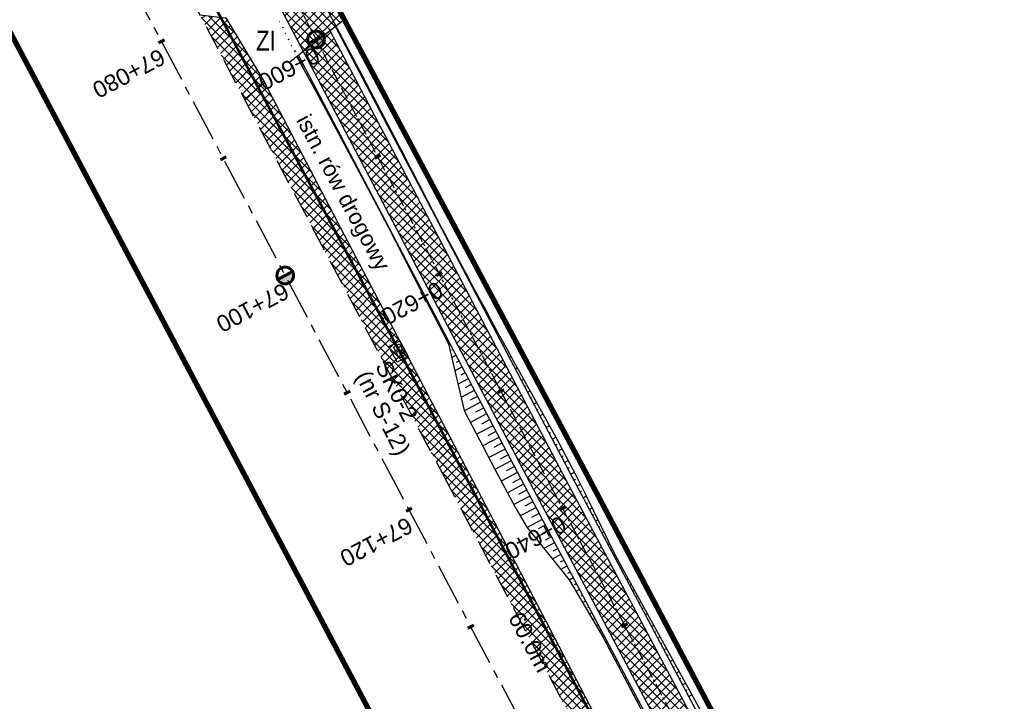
# Model space of a CAD drawing. Header units: metres. Extents: x 7529682 to 7533711, y 5721186 to 5727842.
# Tile 98 of 112: x 7529975 to 7530049, y 5727217 to 5727268. Entities that reach past the tile are written whole.
import ezdxf

# ---------------------------------------------------------------- set-up
doc = ezdxf.new("R2010")
doc.units = ezdxf.units.M
for name, pattern in [('817-dzialki-09-05-04$0$HIDDEN', [0.375, 0.25, -0.125]), ('CENTER', [50.8, 31.75, -6.35, 6.35, -6.35]), ('HIDDEN', [9.525, 6.35, -3.175])]:
    doc.linetypes.add(name, pattern=pattern)
for name, color, linetype in [('C-DROGI-SYTUACJA-ETYKIETY', 7, 'Continuous'), ('D-hatch-pobocza', 131, 'Continuous'), ('D-hatch-zjazdy-BA', 244, 'Continuous'), ('D-hatch-zjazdy-kruszywo', 111, 'Continuous'), ('D-pobocza', 7, 'Continuous'), ('D-skarpa', 7, 'Continuous'), ('D-skarpa-kreskowanie', 7, 'Continuous')]:
    doc.layers.add(name, color=color, linetype=linetype)
doc.layers.add('D-hatch-ciag-pieszo-rowerowy', color=7, linetype='Continuous', lineweight=13, true_color=0xff9f80)
doc.layers.add('D-LR-etap-III', color=7, linetype='817-dzialki-09-05-04$0$HIDDEN', lineweight=50, true_color=0xff1aff)
for name, color, linetype, lineweight in [('D-krawędzie', 7, 'Continuous', 30), ('D-obrzeża', 7, 'Continuous', 30), ('D-opisy', 7, 'Continuous', 30), ('D-oś', 10, 'CENTER', 30), ('D-zjazdy', 7, 'Continuous', 30), ('D-zjazdy-opis', 7, 'Continuous', 30), ('Sieci-T-kanal technologiczny', 4, 'kt kanał technologiczny', 30)]:
    doc.layers.add(name, color=color, linetype=linetype, lineweight=lineweight)
for name, color, linetype, true_color in [('D-opis-KT-dlugosci', 7, 'Continuous', 0xff8000), ('D-opis-KT-studnie', 7, 'Continuous', 0xff8000), ('poprzeczki', 7, 'Continuous', 0x0000c7)]:
    doc.layers.add(name, color=color, linetype=linetype, true_color=true_color)
doc.styles.add('2mm08', font='arial.ttf', dxfattribs={"width": 0.8})
doc.styles.add('ARIAL', font='arial.ttf', dxfattribs={"height": 1})
doc.styles.get("Standard").update_dxf_attribs({"font": 'arial.ttf'})
doc.linetypes.add('kt kanał technologiczny', pattern='A,1,-0.8,["kt",Standard,S=0.5,R=0,X=-0.7,Y=-0.15],-0.3', length=2.1)
pattern_1 = [(45, (0, 0), (-0.33675960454, 0.33675960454), []), (135, (0, 0), (-0.33675960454, -0.33675960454), [])]

# ---------------------------------------------------------------- blocks, each defined once
blk = doc.blocks.new('kilometraz')
at = {"linetype": 'ByBlock', "lineweight": -2}
blk.add_hatch(color=0, dxfattribs=at).paths.add_polyline_path([(0, -0.28125, 0.41421356), (0.28125, 0, 0.41421356), (0, 0.28125)])
at = {"color": 0, "linetype": 'ByBlock', "lineweight": -2}
blk.add_line((0, 0.28125), (0, -0.28125), dxfattribs=at)
blk.add_circle((0, 0), 0.28125, dxfattribs=at)
blk = doc.blocks.new('AeccTickLine')
at = {"color": 0, "linetype": 'ByBlock', "lineweight": -2}
blk.add_line((0, 1), (0, -1), dxfattribs=at)
blk = doc.blocks.new('SKR2')
at = {"layer": 'Sieci-T-kanal technologiczny', "color": 2, "lineweight": 25}
for points in [[(0.028, -0.188), (0.958, -1.153), (0.282, -1.805), (-0.648, -0.84)], [(-0.038, -0.537), (0.607, -1.206), (0.233, -1.567), (-0.412, -0.898)]]:
    blk.add_lwpolyline(points, close=True, dxfattribs=at)
blk.add_lwpolyline([(-0.09, -1.232), (0.285, -0.872)], dxfattribs=at)

msp = doc.modelspace()

# ---------------------------------------------------------------- hatches: boundary and pattern name
at = {"layer": 'D-hatch-ciag-pieszo-rowerowy'}
h = msp.add_hatch(dxfattribs=at)
h.set_pattern_fill('ANSI37', color=256, scale=0.15, style=0)
h.set_pattern_definition(pattern_1)
h.paths.add_polyline_path([(7530087.679, 5727092.356), (7530089.826, 5727093.645), (7530088.918, 5727095.394), (7530067.691, 5727136.19), (7530050.056, 5727169.469), (7530031.716, 5727204.157), (7530016.024, 5727233.702), (7529998.202, 5727267.634), (7529996.2, 5727266.069), (7530013.813, 5727232.534), (7530029.507, 5727202.986), (7530047.847, 5727168.299), (7530065.478, 5727135.027), (7530086.699, 5727094.242)])
at = {"layer": 'D-hatch-pobocza'}
h = msp.add_hatch(dxfattribs=at)
h.set_pattern_fill('ANSI37', color=256, scale=0.15, style=0)
h.set_pattern_definition(pattern_1)
h.paths.add_polyline_path([(7530033.2, 5727187.89), (7530019.74, 5727212.96), (7530009.31, 5727233.03), (7529993.271, 5727263.708), (7529991.738, 5727262.452), (7530006.702, 5727234.141), (7530044.198, 5727163.133), (7530082.89, 5727090.2), (7530088.411, 5727079.773), (7530090.482, 5727079.128), (7530082.53, 5727094.32), (7530071.3, 5727115.82), (7530059.02, 5727138.69), (7530045.92, 5727163.31)])
at = {"layer": 'D-hatch-zjazdy-BA'}
h = msp.add_hatch(dxfattribs=at)
h.set_pattern_fill('ANSI37', color=256, scale=0.15, style=0)
h.set_pattern_definition(pattern_1)
h.paths.add_polyline_path([(7529996.2, 5727266.069), (7529999.357, 5727268.527), (7529997.636, 5727271.592), (7529994.115, 5727270.039)])
at = {"layer": 'D-hatch-zjazdy-kruszywo'}
h = msp.add_hatch(dxfattribs=at)
h.set_pattern_fill('ANSI37', color=256, scale=0.15, style=0)
h.set_pattern_definition(pattern_1)
h.paths.add_polyline_path([(7529990.329, 5727268.617), (7529990.28, 5727268.6), (7529988.361, 5727268.841), (7529991.738, 5727262.452), (7529993.271, 5727263.708)])

# ---------------------------------------------------------------- linework, layer by layer
at = {"layer": 'D-krawędzie', "linetype": 'HIDDEN', "ltscale": 0.3}
msp.add_lwpolyline([(7529737.465, 5727743.316), (7529742.213, 5727734.302), (7529762.326, 5727696.274), (7529777.785, 5727667.006), (7529799.322, 5727626.3), (7529822.193, 5727583.156), (7529846.924, 5727536.347), (7529864.752, 5727502.663), (7529900.459, 5727434.965), (7529935.352, 5727369.308), (7529971.476, 5727300.786), (7530006.702, 5727234.141), (7530044.198, 5727163.133), (7530082.89, 5727090.2), (7530098.687, 5727060.362), (7530131.998, 5726997.21), (7530163.822, 5726937.097), (7530204.081, 5726861.013), (7530247.82, 5726778.438)], dxfattribs=at)
at = {"layer": 'D-LR-etap-III', "ltscale": 10, "flags": 128}
msp.add_lwpolyline([(7531750.474, 5723895.103, 0.4, 0.4, 0), (7531750.505, 5723895.13, 0.4, 0.4, 0), (7531682.71, 5724022.92, 0.4, 0.4, 0), (7531619.177, 5724147.204, 0.4, 0.4, 0), (7531592.309, 5724198.489, 0.4, 0.4, 0), (7531553.264, 5724272.919, 0.4, 0.4, 0), (7531504.02, 5724366.79, 0.4, 0.4, 0), (7531482.09, 5724407.62, 0.4, 0.4, 0), (7531412.35, 5724541.183, 0.4, 0.4, 0), (7531388.464, 5724586.93, 0.4, 0.4, 0), (7531345.12, 5724669.94, 0.4, 0.4, 0), (7531127.66, 5725081.67, 0.4, 0.4, 0), (7531059.253, 5725211.041, 0.4, 0.4, 0), (7531008.007, 5725307.954, 0.4, 0.4, 0), (7530964.182, 5725390.836, 0.4, 0.4, 0), (7530914.557, 5725484.684, 0.4, 0.4, 0), (7530865.243, 5725577.494, 0.4, 0.4, 0), (7530840.085, 5725624.059, 0.4, 0.4, 0), (7530802.56, 5725694.925, 0.4, 0.4, 0), (7530755.54, 5725787.51, 0.4, 0.4, 0), (7530708.718, 5725876.303, 0.4, 0.4, 0), (7530695.12, 5725902.09, 0.4, 0.4, 0), (7530642.914, 5726001.078, 0.4, 0.4, 0), (7530634.935, 5726016.147, 0.4, 0.4, 0), (7530610.82, 5726061.93, 0.4, 0.4, 0), (7530610.82, 5726061.93, 0.4, 0.4, 0), (7530607.21, 5726063.51, 0.4, 0.4, 0), (7530597.42, 5726080.68, 0.4, 0.4, 0), (7530591.16, 5726088.44, 0.4, 0.4, 0), (7530581.28, 5726107.21, 0.4, 0.4, 0), (7530571.29, 5726130.56, 0.4, 0.4, 0), (7530549.555, 5726171.527, 0.4, 0.4, 0), (7530531.014, 5726206.474, 0.4, 0.4, 0), (7530516.461, 5726236.017, 0.4, 0.4, 0), (7530500.799, 5726266.141, 0.4, 0.4, 0), (7530491.35, 5726283.94, 0.4, 0.4, 0), (7530482.4, 5726303.41, 0.4, 0.4, 0), (7530482.4, 5726303.41, 0.4, 0.4, 0), (7530450.41, 5726357.28, 0.4, 0.4, 0), (7530397.759, 5726458.5, 0.4, 0.4, 0), (7530334.708, 5726583.665, 0.4, 0.4, 0), (7530303.939, 5726645.168, 0.4, 0.4, 0), (7530300.51, 5726651.778, 0.4, 0.4, 0), (7530289.214, 5726671.967, 0.4, 0.4, 0), (7530281.54, 5726685.57, 0.4, 0.4, 0), (7530261.371, 5726724.163, 0.4, 0.4, 0), (7530254.03, 5726738.21, 0.4, 0.4, 0), (7530197.22, 5726845.06, 0.4, 0.4, 0), (7530194.71, 5726849.15, 0.4, 0.4, 0), (7530195.92, 5726850.75, 0.4, 0.4, 0), (7530170.547, 5726892.961, 0.4, 0.4, 0), (7530143.175, 5726945.066, 0.4, 0.4, 0), (7530105.06, 5727018.32, 0.4, 0.4, 0), (7530100.06, 5727027.16, 0.4, 0.4, 0), (7530062.319, 5727099.625, 0.4, 0.4, 0), (7530015.379, 5727189.42, 0.4, 0.4, 0), (7529983.208, 5727250.207, 0.4, 0.4, 0), (7529953.284, 5727306.747, 0.4, 0.4, 0), (7529900.671, 5727406.159, 0.4, 0.4, 0), (7529890.63, 5727425.131, 0.4, 0.4, 0), (7529875.155, 5727454.426, 0.4, 0.4, 0), (7529857.56, 5727487.787, 0.4, 0.4, 0), (7529835.194, 5727530.193, 0.4, 0.4, 0), (7529811.741, 5727574.662, 0.4, 0.4, 0), (7529792.102, 5727611.923, 0.4, 0.4, 0), (7529768.066, 5727657.47, 0.4, 0.4, 0), (7529755.211, 5727682.131, 0.4, 0.4, 0), (7529753.31, 5727681.13, 0.4, 0.4, 0), (7529739.21, 5727707.77, 0.4, 0.4, 0), (7529735.395, 5727711.252, 0.4, 0.4, 0), (7529725.42, 5727730.2, 0.4, 0.4, 0), (7529723.55, 5727729.88, 0.4, 0.4, 0), (7529695.567, 5727782.932, 0.4, 0.4, 0), (7529717.68, 5727794.024, 0.4, 0.4, 0), (7529736.275, 5727758.647, 0.4, 0.4, 0), (7529736.275, 5727758.647, 0.4, 0.4, 0), (7529744.511, 5727750.406, 0.4, 0.4, 0), (7529744.511, 5727750.406, 0.4, 0.4, 0), (7529750.283, 5727738.55, 0.4, 0.4, 0), (7529777.109, 5727687.569, 0.4, 0.4, 0), (7529796.515, 5727651.33, 0.4, 0.4, 0), (7529814.938, 5727616.793, 0.4, 0.4, 0), (7529839.007, 5727572.304, 0.4, 0.4, 0), (7529860.618, 5727532.509, 0.4, 0.4, 0), (7529882.349, 5727491.504, 0.4, 0.4, 0), (7529904.865, 5727449.096, 0.4, 0.4, 0), (7529920.747, 5727418.885, 0.4, 0.4, 0), (7529946.677, 5727368.547, 0.4, 0.4, 0), (7529972.025, 5727320.573, 0.4, 0.4, 0), (7529987.74, 5727290.153, 0.4, 0.4, 0), (7529996.497, 5727273.662, 0.4, 0.4, 0), (7530017.541, 5727234.203, 0.4, 0.4, 0), (7530033.054, 5727204.864, 0.4, 0.4, 0), (7530051.623, 5727170.223, 0.4, 0.4, 0), (7530069.277, 5727137.016, 0.4, 0.4, 0), (7530089.385, 5727097.534, 0.4, 0.4, 0), (7530109.713, 5727060.747, 0.4, 0.4, 0), (7530136.77, 5727011.64, 0.4, 0.4, 0), (7530162.447, 5726962.744, 0.4, 0.4, 0), (7530187.674, 5726916.992, 0.4, 0.4, 0), (7530207.821, 5726879.335, 0.4, 0.4, 0), (7530230.626, 5726834.519, 0.4, 0.4, 0), (7530262.288, 5726776.618, 0.4, 0.4, 0), (7530277.51, 5726760.213, 0.4, 0.4, 0), (7530286.037, 5726744.107, 0.4, 0.4, 0), (7530288.097, 5726735.884, 0.4, 0.4, 0), (7530290.394, 5726725.047, 0.4, 0.4, 0), (7530296.177, 5726713.583, 0.4, 0.4, 0), (7530302.726, 5726701.182, 0.4, 0.4, 0), (7530325.685, 5726657.466, 0.4, 0.4, 0), (7530343.244, 5726623.649, 0.4, 0.4, 0), (7530360.23, 5726591.747, 0.4, 0.4, 0), (7530383.209, 5726548.059, 0.4, 0.4, 0), (7530406.018, 5726503.606, 0.4, 0.4, 0), (7530427.465, 5726462.62, 0.4, 0.4, 0), (7530447.928, 5726424.388, 0.4, 0.4, 0), (7530471.127, 5726379.921, 0.4, 0.4, 0), (7530490.501, 5726343.033, 0.4, 0.4, 0), (7530509.499, 5726306.733, 0.4, 0.4, 0), (7530529.89, 5726267.244, 0.4, 0.4, 0), (7530543.852, 5726238.99, 0.4, 0.4, 0), (7530554.809, 5726218.944, 0.4, 0.4, 0), (7530559.027, 5726212.223, 0.4, 0.4, 0), (7530563.061, 5726206.41, 0.4, 0.4, 0), (7530566.934, 5726200.464, 0.4, 0.4, 0), (7530569.771, 5726194.902, 0.4, 0.4, 0), (7530571.473, 5726191.282, 0.4, 0.4, 0), (7530572.839, 5726188.025, 0.4, 0.4, 0), (7530575.295, 5726182.035, 0.4, 0.4, 0), (7530579.737, 5726173.306, 0.4, 0.4, 0), (7530583.3, 5726167.41, 0.4, 0.4, 0), (7530593.4, 5726163.33, 0.4, 0.4, 0), (7530598.618, 5726155.264, 0.4, 0.4, 0), (7530608.258, 5726140.497, 0.4, 0.4, 0), (7530603.27, 5726136.83, 0.4, 0.4, 0), (7530606.53, 5726131.84, 0.4, 0.4, 0), (7530604.239, 5726124.217, 0.4, 0.4, 0), (7530605.847, 5726121.63, 0.4, 0.4, 0), (7530608.972, 5726116.164, 0.4, 0.4, 0), (7530618.114, 5726097.791, 0.4, 0.4, 0), (7530651.213, 5726034.96, 0.4, 0.4, 0), (7530670.244, 5725998.611, 0.4, 0.4, 0), (7530698.075, 5725945.953, 0.4, 0.4, 0), (7530716.506, 5725911.305, 0.4, 0.4, 0), (7530735.223, 5725875.667, 0.4, 0.4, 0), (7530752.504, 5725842.155, 0.4, 0.4, 0), (7530778.311, 5725793.501, 0.4, 0.4, 0), (7530797.5, 5725756.382, 0.4, 0.4, 0), (7530812.519, 5725728.289, 0.4, 0.4, 0), (7530820.039, 5725713.16, 0.4, 0.4, 0), (7530822.422, 5725710.194, 0.4, 0.4, 0), (7530833.155, 5725688.801, 0.4, 0.4, 0), (7530849.629, 5725656.159, 0.4, 0.4, 0), (7530867.983, 5725621.964, 0.4, 0.4, 0), (7530872.63, 5725612.888, 0.4, 0.4, 0), (7530880.354, 5725597.595, 0.4, 0.4, 0), (7530883.839, 5725593.389, 0.4, 0.4, 0), (7530891.782, 5725587.763, 0.4, 0.4, 0), (7530895.039, 5725584.281, 0.4, 0.4, 0), (7530897.034, 5725580.941, 0.4, 0.4, 0), (7530900.952, 5725579.946, 0.4, 0.4, 0), (7530904.81, 5725571.977, 0.4, 0.4, 0), (7530903.682, 5725568.566, 0.4, 0.4, 0), (7530908.901, 5725558.845, 0.4, 0.4, 0), (7530910.252, 5725545.672, 0.4, 0.4, 0), (7530912.873, 5725538.646, 0.4, 0.4, 0), (7530945.278, 5725478.464, 0.4, 0.4, 0), (7530959.692, 5725450.246, 0.4, 0.4, 0), (7531002.827, 5725368.192, 0.4, 0.4, 0), (7531044.704, 5725290.314, 0.4, 0.4, 0), (7531064.099, 5725253.213, 0.4, 0.4, 0), (7531083.01, 5725216.678, 0.4, 0.4, 0), (7531113.013, 5725158.466, 0.4, 0.4, 0), (7531137.364, 5725113.071, 0.4, 0.4, 0), (7531150.831, 5725086.712, 0.4, 0.4, 0), (7531159.746, 5725076.641, 0.4, 0.4, 0), (7531166.31, 5725074.58, 0.4, 0.4, 0), (7531172.29, 5725062.58, 0.4, 0.4, 0), (7531170.59, 5725055.606, 0.4, 0.4, 0), (7531173.733, 5725044.081, 0.4, 0.4, 0), (7531215.342, 5724964.86, 0.4, 0.4, 0), (7531238.054, 5724921.685, 0.4, 0.4, 0), (7531262.39, 5724875.283, 0.4, 0.4, 0), (7531295.587, 5724811.266, 0.4, 0.4, 0), (7531348.488, 5724712.363, 0.4, 0.4, 0), (7531363.741, 5724682.684, 0.4, 0.4, 0), (7531366.987, 5724675.865, 0.4, 0.4, 0), (7531382.541, 5724646.111, 0.4, 0.4, 0), (7531401.299, 5724610.875, 0.4, 0.4, 0), (7531428.965, 5724558.862, 0.4, 0.4, 0), (7531449.111, 5724520.398, 0.4, 0.4, 0), (7531477.293, 5724465.831, 0.4, 0.4, 0), (7531500.996, 5724421.113, 0.4, 0.4, 0), (7531512.122, 5724400.549, 0.4, 0.4, 0), (7531513.782, 5724396.757, 0.4, 0.4, 0), (7531526.32, 5724379.39, 0.4, 0.4, 0), (7531566.784, 5724302.736, 0.4, 0.4, 0), (7531612.277, 5724225.61, 0.4, 0.4, 0), (7531620.493, 5724210.548, 0.4, 0.4, 0), (7531631.578, 5724196.258, 0.4, 0.4, 0), (7531653.484, 5724152.434, 0.4, 0.4, 0), (7531661.151, 5724128.494, 0.4, 0.4, 0), (7531673.881, 5724101.186, 0.4, 0.4, 0), (7531684.691, 5724081.184, 0.4, 0.4, 0), (7531699.212, 5724051.17, 0.4, 0.4, 0), (7531704.034, 5724040.584, 0.4, 0.4, 0), (7531704.034, 5724040.584, 0.4, 0.4, 0), (7531703.913, 5724037.17, 0.4, 0.4, 0), (7531736.42, 5723969.232, 0.4, 0.4, 0), (7531738.285, 5723967.699, 0.4, 0.4, 0), (7531742.181, 5723962.346, 0.4, 0.4, 0), (7531744.286, 5723958.616, 0.4, 0.4, 0), (7531755.393, 5723944.193, 0.4, 0.4, 0), (7531758.69, 5723936.76, 0.4, 0.4, 0), (7531780.08, 5723929.25, 0.4, 0.4, 0), (7531792.612, 5723906.338, 0.4, 0.4, 0), (7531792.612, 5723906.338, 0.4, 0.4, 0), (7531756.962, 5723883.055, 0.4, 0.4, 0), (7531750.46, 5723895.13, 0.4, 0.4, 0), (7531750.46, 5723895.13, 0, 0, 0)], format="xyseb", dxfattribs=at)
at = {"layer": 'D-obrzeża'}
for points in [[(7530226.804, 5726832.32), (7530203.558, 5726876.949), (7530182.683, 5726916.746), (7530158.916, 5726960.858), (7530132.878, 5727009.502), (7530118.344, 5727036.45), (7530087.65, 5727092.412), (7530086.699, 5727094.242), (7530065.478, 5727135.027), (7530047.847, 5727168.299), (7530029.507, 5727202.986), (7530013.813, 5727232.534), (7529993.681, 5727270.865)], [(7530097.92, 5727078.885), (7530089.894, 5727093.518), (7530067.691, 5727136.19), (7530050.056, 5727169.469), (7530031.716, 5727204.157), (7530016.024, 5727233.702), (7529998.205, 5727267.629)]]:
    msp.add_lwpolyline(points, dxfattribs=at)
at = {"layer": 'D-oś', "ltscale": 0.1}
msp.add_lwpolyline([(7530244.732, 5726776.79), (7530200.988, 5726859.376), (7530160.728, 5726935.459), (7530128.903, 5726995.575), (7530095.593, 5727058.727), (7530079.798, 5727088.56), (7530041.105, 5727161.496), (7530003.607, 5727232.506), (7529968.381, 5727299.153), (7529932.259, 5727367.671), (7529897.365, 5727433.327), (7529861.657, 5727501.028), (7529843.829, 5727534.712), (7529819.1, 5727581.518), (7529796.228, 5727624.663), (7529774.69, 5727665.371), (7529759.232, 5727694.637), (7529739.12, 5727732.663), (7529700.238, 5727806.043)], dxfattribs=at)
at = {"layer": 'D-oś', "ltscale": 0.03}
msp.add_lwpolyline([(7529994.785, 5727271.452), (7530014.919, 5727233.118), (7530030.611, 5727203.571), (7530048.952, 5727168.884), (7530066.584, 5727135.609), (7530088.792, 5727092.929), (7530119.442, 5727037.047), (7530133.98, 5727010.094), (7530160.017, 5726961.45), (7530183.787, 5726917.333), (7530204.666, 5726877.528), (7530227.909, 5726832.904)], dxfattribs=at)
at = {"layer": 'D-pobocza'}
for points in [[(7529998.605, 5727267.942), (7530016.466, 5727233.935), (7530032.157, 5727204.391), (7530050.498, 5727169.703), (7530068.134, 5727136.422), (7530090.335, 5727093.754), (7530120.98, 5727037.883), (7530135.521, 5727010.922), (7530161.559, 5726962.278), (7530185.332, 5726918.154), (7530206.217, 5726878.339), (7530218.182, 5726855.367)], [(7529995.8, 5727265.757), (7530013.371, 5727232.301), (7530029.065, 5727202.752), (7530047.405, 5727168.065), (7530065.035, 5727134.795), (7530087.248, 5727092.104), (7530117.905, 5727036.211), (7530132.438, 5727009.265), (7530158.475, 5726960.622), (7530182.241, 5726916.511), (7530203.115, 5726876.718), (7530214.73, 5726854.418)], [(7530090.482, 5727079.128), (7530082.53, 5727094.32), (7530071.3, 5727115.82), (7530059.02, 5727138.69), (7530045.92, 5727163.31), (7530033.2, 5727187.89), (7530019.74, 5727212.96), (7530009.31, 5727233.03), (7529993.271, 5727263.708)]]:
    msp.add_lwpolyline(points, dxfattribs=at)
at = {"layer": 'D-skarpa', "linetype": 'Continuous'}
msp.add_lwpolyline([(7529996.398, 5727272.235), (7529998.722, 5727267.808), (7530000.378, 5727264.724), (7530003.399, 5727258.969), (7530003.399, 5727258.969, 0.009181), (7530012.808, 5727241.321), (7530012.808, 5727241.321), (7530015.231, 5727236.945), (7530016.763, 5727234.087), (7530017.535, 5727232.518), (7530019.734, 5727228.025), (7530022.127, 5727223.634), (7530026.283, 5727216.076), (7530026.954, 5727214.875), (7530029.22, 5727210.417), (7530032.389, 5727204.516), (7530033.922, 5727201.587), (7530036.252, 5727197.163), (7530038.674, 5727192.788), (7530041.094, 5727188.412, 0.005107), (7530048.02, 5727175.106), (7530050.488, 5727170.755)], format="xyb", dxfattribs=at)
msp.add_lwpolyline([(7529995.695, 5727265.674), (7529997.148, 5727263.028), (7529997.849, 5727261.702), (7530000.207, 5727257.293), (7530002.553, 5727252.877), (7530004.349, 5727249.372), (7530007.144, 5727243.993), (7530008.324, 5727238.965), (7530010.636, 5727234.532), (7530012.162, 5727231.67), (7530013.06, 5727230.142), (7530016.242, 5727226.17), (7530018.782, 5727221.858), (7530021.127, 5727217.442), (7530022.823, 5727214.238), (7530023.473, 5727213.026), (7530025.8, 5727208.601), (7530028.908, 5727202.667), (7530030.432, 5727199.742), (7530035.053, 5727190.873), (7530037.371, 5727186.443), (7530047.107, 5727167.909), (7530048.986, 5727164.303)], dxfattribs=at)
at = {"layer": 'D-skarpa-kreskowanie', "linetype": 'Continuous'}
for p, q in [((7529994.372, 5727268.321, 107.933), (7529994.404, 5727268.338, 107.91)), ((7529994.592, 5727267.872, 107.943), (7529994.668, 5727267.912, 107.887)), ((7529998.727, 5727267.8, 108.045), (7529998.69, 5727267.78, 108.017)), ((7529994.813, 5727267.423, 107.952), (7529994.856, 5727267.446, 107.919)), ((7529995.033, 5727266.974, 107.962), (7529995.133, 5727267.026, 107.887)), ((7529998.963, 5727267.359, 108.048), (7529998.943, 5727267.349, 108.032)), ((7529999.2, 5727266.919, 108.051), (7529999.155, 5727266.895, 108.017)), ((7529995.253, 5727266.525, 107.971), (7529995.309, 5727266.554, 107.929)), ((7529995.474, 5727266.076, 107.98), (7529995.598, 5727266.141, 107.887)), ((7529999.436, 5727266.478, 108.054), (7529999.412, 5727266.465, 108.036)), ((7529999.673, 5727266.038, 108.057), (7529999.62, 5727266.01, 108.017)), ((7529995.715, 5727265.638, 107.974), (7529995.773, 5727265.668, 107.93)), ((7529995.956, 5727265.2, 107.968), (7529996.063, 5727265.256, 107.887)), ((7529999.909, 5727265.597, 108.06), (7529999.881, 5727265.582, 108.039)), ((7529996.196, 5727264.761, 107.962), (7529996.246, 5727264.787, 107.924)), ((7530000.146, 5727265.156, 108.063), (7530000.085, 5727265.124, 108.017)), ((7530000.382, 5727264.716, 108.066), (7530000.35, 5727264.699, 108.042)), ((7529996.437, 5727264.323, 107.956), (7529996.528, 5727264.37, 107.887)), ((7529996.678, 5727263.885, 107.949), (7529996.719, 5727263.906, 107.918)), ((7530000.615, 5727264.273, 108.066), (7530000.55, 5727264.239, 108.018)), ((7530000.847, 5727263.83, 108.066), (7530000.815, 5727263.814, 108.042)), ((7529996.918, 5727263.446, 107.943), (7529996.993, 5727263.485, 107.887)), ((7529997.159, 5727263.008, 107.938), (7529997.192, 5727263.025, 107.913)), ((7530001.08, 5727263.388, 108.067), (7530001.015, 5727263.354, 108.018)), ((7529997.392, 5727262.566, 107.937), (7529997.458, 5727262.6, 107.888)), ((7530001.312, 5727262.945, 108.067), (7530001.28, 5727262.928, 108.042)), ((7530001.544, 5727262.502, 108.067), (7530001.48, 5727262.469, 108.018)), ((7529997.626, 5727262.124, 107.936), (7529997.658, 5727262.14, 107.912)), ((7529997.86, 5727261.682, 107.935), (7529997.923, 5727261.715, 107.888)), ((7530001.777, 5727262.06, 108.067), (7530001.745, 5727262.043, 108.042)), ((7530002.009, 5727261.617, 108.067), (7530001.945, 5727261.583, 108.018)), ((7529998.096, 5727261.241, 107.933), (7529998.125, 5727261.256, 107.91)), ((7529998.332, 5727260.8, 107.93), (7529998.388, 5727260.829, 107.888)), ((7530002.242, 5727261.174, 108.067), (7530002.21, 5727261.157, 108.043)), ((7529998.567, 5727260.359, 107.928), (7529998.594, 5727260.373, 107.908)), ((7530002.474, 5727260.732, 108.067), (7530002.41, 5727260.698, 108.018)), ((7530002.707, 5727260.289, 108.067), (7530002.674, 5727260.272, 108.043)), ((7529998.803, 5727259.918, 107.925), (7529998.853, 5727259.944, 107.888)), ((7529999.039, 5727259.477, 107.923), (7529999.062, 5727259.489, 107.906)), ((7530002.939, 5727259.846, 108.067), (7530002.875, 5727259.813, 108.019)), ((7530003.171, 5727259.404, 108.067), (7530003.139, 5727259.387, 108.043)), ((7529999.275, 5727259.036, 107.921), (7529999.318, 5727259.059, 107.888)), ((7529999.51, 5727258.595, 107.918), (7529999.53, 5727258.605, 107.903)), ((7530003.404, 5727258.961, 108.067), (7530003.34, 5727258.927, 108.019)), ((7529999.746, 5727258.154, 107.916), (7529999.783, 5727258.173, 107.889)), ((7530003.635, 5727258.518, 108.066), (7530003.604, 5727258.501, 108.042)), ((7530003.866, 5727258.074, 108.065), (7530003.805, 5727258.042, 108.019)), ((7529999.982, 5727257.713, 107.913), (7529999.998, 5727257.722, 107.901)), ((7530000.218, 5727257.272, 107.911), (7530000.247, 5727257.288, 107.889)), ((7530004.097, 5727257.631, 108.064), (7530004.067, 5727257.615, 108.042)), ((7530004.328, 5727257.187, 108.063), (7530004.27, 5727257.157, 108.019)), ((7530000.452, 5727256.831, 107.908), (7530000.466, 5727256.838, 107.899)), ((7530000.687, 5727256.389, 107.906), (7530000.712, 5727256.403, 107.889)), ((7530004.559, 5727256.744, 108.062), (7530004.531, 5727256.729, 108.041)), ((7530000.922, 5727255.948, 107.903), (7530000.933, 5727255.954, 107.896)), ((7530004.791, 5727256.301, 108.061), (7530004.735, 5727256.271, 108.019)), ((7530005.022, 5727255.857, 108.06), (7530004.994, 5727255.843, 108.04)), ((7530001.156, 5727255.506, 107.9), (7530001.177, 5727255.517, 107.889)), ((7530001.391, 5727255.065, 107.897), (7530001.4, 5727255.07, 107.893)), ((7530005.253, 5727255.414, 108.059), (7530005.2, 5727255.386, 108.019)), ((7530005.484, 5727254.97, 108.058), (7530005.458, 5727254.957, 108.039)), ((7530001.626, 5727254.623, 107.894), (7530001.642, 5727254.632, 107.889)), ((7530001.86, 5727254.182, 107.892), (7530001.868, 5727254.185, 107.89)), ((7530005.715, 5727254.527, 108.057), (7530005.665, 5727254.501, 108.02)), ((7530002.107, 5727253.747, 107.889), (7530002.095, 5727253.74, 107.889)), ((7530005.944, 5727254.083, 108.055), (7530005.921, 5727254.07, 108.037)), ((7530006.174, 5727253.639, 108.053), (7530006.13, 5727253.615, 108.02)), ((7530002.34, 5727253.304, 107.89), (7530002.335, 5727253.301, 107.888)), ((7530002.572, 5727252.861, 107.89), (7530002.564, 5727252.857, 107.883)), ((7530006.403, 5727253.194, 108.051), (7530006.383, 5727253.184, 108.035)), ((7530006.633, 5727252.75, 108.049), (7530006.595, 5727252.73, 108.02)), ((7530002.805, 5727252.419, 107.89), (7530002.798, 5727252.415, 107.885)), ((7530003.037, 5727251.976, 107.89), (7530003.02, 5727251.967, 107.877)), ((7530006.862, 5727252.306, 108.047), (7530006.845, 5727252.297, 108.033)), ((7530007.092, 5727251.862, 108.044), (7530007.06, 5727251.845, 108.02)), ((7530003.27, 5727251.533, 107.89), (7530003.259, 5727251.528, 107.882)), ((7530007.322, 5727251.417, 108.042), (7530007.307, 5727251.41, 108.031)), ((7530003.502, 5727251.091, 107.89), (7530003.476, 5727251.077, 107.87)), ((7530003.735, 5727250.648, 107.89), (7530003.719, 5727250.64, 107.878)), ((7530007.551, 5727250.973, 108.04), (7530007.525, 5727250.959, 108.02)), ((7530007.782, 5727250.53, 108.037), (7530007.77, 5727250.523, 108.028)), ((7530003.967, 5727250.205, 107.89), (7530003.932, 5727250.187, 107.863)), ((7530004.2, 5727249.763, 107.89), (7530004.18, 5727249.752, 107.875)), ((7530008.013, 5727250.086, 108.035), (7530007.99, 5727250.074, 108.017)), ((7530008.244, 5727249.643, 108.031), (7530008.233, 5727249.637, 108.023)), ((7530004.432, 5727249.32, 107.89), (7530004.388, 5727249.297, 107.857)), ((7530008.474, 5727249.199, 108.028), (7530008.455, 5727249.189, 108.014)), ((7530004.665, 5727248.877, 107.888), (7530004.642, 5727248.865, 107.871)), ((7530004.897, 5727248.435, 107.887), (7530004.849, 5727248.41, 107.851)), ((7530008.705, 5727248.755, 108.025), (7530008.696, 5727248.751, 108.019)), ((7530008.935, 5727248.312, 108.022), (7530008.92, 5727248.303, 108.01)), ((7530005.13, 5727247.992, 107.885), (7530005.105, 5727247.979, 107.866)), ((7530005.362, 5727247.549, 107.884), (7530005.31, 5727247.522, 107.845)), ((7530009.166, 5727247.868, 108.019), (7530009.159, 5727247.864, 108.014)), ((7530009.396, 5727247.424, 108.016), (7530009.385, 5727247.418, 108.007)), ((7530005.595, 5727247.107, 107.882), (7530005.568, 5727247.093, 107.862)), ((7530005.827, 5727246.664, 107.88), (7530005.771, 5727246.635, 107.838)), ((7530009.626, 5727246.98, 108.013), (7530009.622, 5727246.978, 108.009)), ((7530006.06, 5727246.221, 107.879), (7530006.031, 5727246.206, 107.857)), ((7530009.857, 5727246.537, 108.01), (7530009.85, 5727246.533, 108.004)), ((7530010.087, 5727246.093, 108.006), (7530010.085, 5727246.092, 108.004)), ((7530006.292, 5727245.779, 107.877), (7530006.232, 5727245.747, 107.832)), ((7530006.525, 5727245.336, 107.876), (7530006.494, 5727245.32, 107.852)), ((7530010.318, 5727245.649, 108.003), (7530010.315, 5727245.647, 108.001)), ((7530010.547, 5727245.205, 107.999), (7530010.557, 5727245.21, 107.994)), ((7530006.757, 5727244.893, 107.874), (7530006.693, 5727244.86, 107.826)), ((7530006.99, 5727244.451, 107.872), (7530006.957, 5727244.434, 107.848)), ((7530010.78, 5727244.762, 107.998), (7530010.817, 5727244.782, 107.973)), ((7530007.222, 5727244.008, 107.871), (7530007.149, 5727243.97, 107.816)), ((7530011.012, 5727244.319, 107.996), (7530011.039, 5727244.334, 107.977)), ((7530011.245, 5727243.877, 107.994), (7530011.316, 5727243.914, 107.943)), ((7530007.455, 5727243.565, 107.869), (7530007.361, 5727243.516, 107.799)), ((7530007.687, 5727243.123, 107.868), (7530007.385, 5727242.964, 107.64)), ((7530011.477, 5727243.434, 107.993), (7530011.521, 5727243.457, 107.961)), ((7530011.71, 5727242.992, 107.991), (7530011.815, 5727243.047, 107.914)), ((7530008.152, 5727242.237, 107.864), (7530007.621, 5727241.959, 107.465)), ((7530007.92, 5727242.68, 107.866), (7530007.712, 5727242.571, 107.709)), ((7530011.942, 5727242.549, 107.99), (7530012.003, 5727242.581, 107.944)), ((7530008.385, 5727241.795, 107.863), (7530008.062, 5727241.625, 107.62)), ((7530012.175, 5727242.106, 107.988), (7530012.314, 5727242.18, 107.884)), ((7530012.407, 5727241.664, 107.986), (7530012.485, 5727241.705, 107.928)), ((7530008.617, 5727241.352, 107.861), (7530007.858, 5727240.953, 107.289)), ((7530008.85, 5727240.91, 107.86), (7530008.413, 5727240.68, 107.53)), ((7530012.64, 5727241.221, 107.985), (7530012.813, 5727241.312, 107.854)), ((7530012.872, 5727240.778, 107.983), (7530012.964, 5727240.826, 107.914)), ((7530009.082, 5727240.467, 107.858), (7530008.094, 5727239.948, 107.114)), ((7530009.315, 5727240.024, 107.856), (7530008.763, 5727239.735, 107.441)), ((7530013.105, 5727240.336, 107.982), (7530013.298, 5727240.437, 107.836)), ((7530009.547, 5727239.582, 107.855), (7530008.335, 5727238.945, 106.942)), ((7530013.337, 5727239.893, 107.98), (7530013.439, 5727239.946, 107.904)), ((7530013.57, 5727239.45, 107.978), (7530013.782, 5727239.562, 107.818)), ((7530010.012, 5727238.696, 107.852), (7530008.797, 5727238.058, 106.937)), ((7530009.78, 5727239.139, 107.853), (7530009.173, 5727238.82, 107.396)), ((7530013.802, 5727239.008, 107.977), (7530013.913, 5727239.066, 107.893)), ((7530014.034, 5727238.565, 107.975), (7530014.267, 5727238.687, 107.8)), ((7530010.477, 5727237.811, 107.848), (7530009.26, 5727237.171, 106.931)), ((7530010.245, 5727238.254, 107.85), (7530009.637, 5727237.934, 107.392)), ((7530014.267, 5727238.122, 107.974), (7530014.388, 5727238.186, 107.882)), ((7530014.499, 5727237.68, 107.972), (7530014.752, 5727237.812, 107.782)), ((7530010.71, 5727237.368, 107.847), (7530010.1, 5727237.048, 107.388)), ((7530014.732, 5727237.237, 107.97), (7530014.863, 5727237.306, 107.872)), ((7530010.942, 5727236.926, 107.845), (7530009.722, 5727236.285, 106.926)), ((7530011.175, 5727236.483, 107.843), (7530010.564, 5727236.162, 107.384)), ((7530014.964, 5727236.794, 107.969), (7530015.236, 5727236.937, 107.764)), ((7530015.197, 5727236.352, 107.967), (7530015.335, 5727236.424, 107.864)), ((7530011.407, 5727236.04, 107.842), (7530010.184, 5727235.398, 106.921)), ((7530011.64, 5727235.598, 107.84), (7530011.028, 5727235.276, 107.379)), ((7530015.429, 5727235.909, 107.966), (7530015.708, 5727236.055, 107.756)), ((7530015.662, 5727235.466, 107.964), (7530015.803, 5727235.54, 107.858)), ((7530011.872, 5727235.155, 107.839), (7530010.647, 5727234.511, 106.916)), ((7530015.894, 5727235.024, 107.962), (7530016.18, 5727235.174, 107.747)), ((7530012.337, 5727234.27, 107.835), (7530011.117, 5727233.629, 106.917)), ((7530012.105, 5727234.712, 107.837), (7530011.493, 5727234.391, 107.377)), ((7530016.127, 5727234.581, 107.961), (7530016.272, 5727234.657, 107.852)), ((7530016.359, 5727234.138, 107.959), (7530016.653, 5727234.292, 107.738)), ((7530012.802, 5727233.384, 107.832), (7530011.588, 5727232.747, 106.918)), ((7530012.57, 5727233.827, 107.834), (7530011.961, 5727233.507, 107.376)), ((7530016.593, 5727233.696, 107.957), (7530016.736, 5727233.772, 107.849)), ((7530016.828, 5727233.255, 107.956), (7530017.101, 5727233.4, 107.75)), ((7530013.035, 5727232.942, 107.831), (7530012.429, 5727232.624, 107.375)), ((7530017.062, 5727232.813, 107.954), (7530017.192, 5727232.882, 107.856)), ((7530013.267, 5727232.499, 107.829), (7530012.058, 5727231.864, 106.919)), ((7530013.501, 5727232.057, 107.827), (7530012.904, 5727231.74, 107.377)), ((7530017.297, 5727232.372, 107.953), (7530017.542, 5727232.502, 107.767)), ((7530017.531, 5727231.93, 107.951), (7530017.647, 5727231.991, 107.864)), ((7530013.735, 5727231.615, 107.826), (7530012.561, 5727230.992, 106.939)), ((7530013.97, 5727231.174, 107.824), (7530013.392, 5727230.867, 107.388)), ((7530017.766, 5727231.488, 107.949), (7530017.982, 5727231.603, 107.786)), ((7530018, 5727231.047, 107.948), (7530018.101, 5727231.1, 107.872)), ((7530014.204, 5727230.732, 107.823), (7530013.07, 5727230.13, 106.966)), ((7530018.235, 5727230.605, 107.946), (7530018.422, 5727230.705, 107.805)), ((7530014.673, 5727229.849, 107.819), (7530013.706, 5727229.335, 107.089)), ((7530014.439, 5727230.291, 107.821), (7530013.913, 5727230.012, 107.424)), ((7530018.469, 5727230.164, 107.945), (7530018.556, 5727230.209, 107.879)), ((7530018.704, 5727229.722, 107.943), (7530018.862, 5727229.806, 107.824)), ((7530015.142, 5727228.966, 107.816), (7530014.342, 5727228.541, 107.212)), ((7530014.908, 5727229.407, 107.818), (7530014.466, 5727229.173, 107.484)), ((7530018.938, 5727229.28, 107.941), (7530019.01, 5727229.319, 107.887)), ((7530019.173, 5727228.839, 107.94), (7530019.302, 5727228.907, 107.842)), ((7530015.611, 5727228.083, 107.813), (7530014.979, 5727227.747, 107.335)), ((7530015.377, 5727228.524, 107.815), (7530015.019, 5727228.334, 107.544)), ((7530019.407, 5727228.397, 107.938), (7530019.465, 5727228.428, 107.895)), ((7530015.846, 5727227.641, 107.811), (7530015.571, 5727227.495, 107.604)), ((7530019.642, 5727227.956, 107.937), (7530019.743, 5727228.009, 107.861)), ((7530019.876, 5727227.514, 107.935), (7530019.929, 5727227.542, 107.895)), ((7530016.081, 5727227.199, 107.81), (7530015.615, 5727226.952, 107.458)), ((7530016.315, 5727226.758, 107.808), (7530016.124, 5727226.656, 107.664)), ((7530020.111, 5727227.073, 107.933), (7530020.221, 5727227.131, 107.85)), ((7530020.345, 5727226.631, 107.932), (7530020.403, 5727226.661, 107.888)), ((7530016.55, 5727226.316, 107.807), (7530016.249, 5727226.157, 107.58)), ((7530016.784, 5727225.875, 107.805), (7530016.644, 5727225.8, 107.699)), ((7530020.58, 5727226.189, 107.93), (7530020.7, 5727226.253, 107.84)), ((7530017.019, 5727225.433, 107.803), (7530016.757, 5727225.294, 107.606)), ((7530020.815, 5727225.748, 107.929), (7530020.877, 5727225.781, 107.882)), ((7530021.049, 5727225.306, 107.927), (7530021.178, 5727225.375, 107.829)), ((7530017.253, 5727224.992, 107.802), (7530017.132, 5727224.927, 107.711)), ((7530017.488, 5727224.55, 107.8), (7530017.266, 5727224.432, 107.632)), ((7530021.284, 5727224.865, 107.925), (7530021.351, 5727224.9, 107.875)), ((7530021.518, 5727224.423, 107.924), (7530021.657, 5727224.497, 107.819)), ((7530017.722, 5727224.108, 107.799), (7530017.621, 5727224.055, 107.722)), ((7530017.957, 5727223.667, 107.797), (7530017.774, 5727223.57, 107.659)), ((7530021.753, 5727223.981, 107.922), (7530021.824, 5727224.02, 107.868)), ((7530021.987, 5727223.54, 107.921), (7530022.135, 5727223.619, 107.809)), ((7530018.191, 5727223.225, 107.795), (7530018.11, 5727223.182, 107.734)), ((7530022.222, 5727223.098, 107.919), (7530022.299, 5727223.139, 107.861)), ((7530018.426, 5727222.784, 107.794), (7530018.282, 5727222.707, 107.685)), ((7530018.66, 5727222.342, 107.792), (7530018.598, 5727222.309, 107.745)), ((7530022.456, 5727222.657, 107.917), (7530022.617, 5727222.742, 107.796)), ((7530022.691, 5727222.215, 107.916), (7530022.775, 5727222.26, 107.852)), ((7530018.895, 5727221.901, 107.791), (7530018.789, 5727221.844, 107.711)), ((7530019.129, 5727221.459, 107.789), (7530019.077, 5727221.431, 107.749)), ((7530022.925, 5727221.774, 107.914), (7530023.099, 5727221.866, 107.783)), ((7530023.16, 5727221.332, 107.912), (7530023.25, 5727221.38, 107.844)), ((7530019.364, 5727221.017, 107.787), (7530019.258, 5727220.961, 107.708)), ((7530023.394, 5727220.89, 107.911), (7530023.581, 5727220.99, 107.77)), ((7530019.598, 5727220.576, 107.786), (7530019.546, 5727220.548, 107.746)), ((7530019.833, 5727220.134, 107.784), (7530019.727, 5727220.078, 107.704)), ((7530023.629, 5727220.449, 107.909), (7530023.726, 5727220.5, 107.836)), ((7530023.863, 5727220.007, 107.908), (7530024.063, 5727220.113, 107.757)), ((7530020.068, 5727219.693, 107.783), (7530020.015, 5727219.664, 107.743)), ((7530020.302, 5727219.251, 107.781), (7530020.196, 5727219.195, 107.701)), ((7530024.098, 5727219.566, 107.906), (7530024.201, 5727219.62, 107.828)), ((7530024.333, 5727219.124, 107.904), (7530024.545, 5727219.237, 107.744)), ((7530020.537, 5727218.809, 107.779), (7530020.484, 5727218.781, 107.739)), ((7530024.567, 5727218.682, 107.903), (7530024.676, 5727218.741, 107.82)), ((7530020.771, 5727218.368, 107.778), (7530020.665, 5727218.312, 107.698)), ((7530021.006, 5727217.926, 107.776), (7530020.953, 5727217.898, 107.736)), ((7530024.802, 5727218.241, 107.901), (7530025.027, 5727218.361, 107.731)), ((7530025.036, 5727217.799, 107.9), (7530025.152, 5727217.861, 107.812)), ((7530021.24, 5727217.485, 107.774), (7530021.134, 5727217.428, 107.694)), ((7530021.475, 5727217.043, 107.773), (7530021.421, 5727217.015, 107.733)), ((7530025.271, 5727217.358, 107.898), (7530025.509, 5727217.484, 107.718))]:
    msp.add_line(p, q, dxfattribs=at)
at = {"layer": 'D-zjazdy', "lineweight": 25}
msp.add_lwpolyline([(7529993.02, 5727269.557), (7529997.636, 5727271.592), (7529999.357, 5727268.527), (7529995.192, 5727265.282)], dxfattribs=at)
at = {"layer": 'D-zjazdy', "linetype": 'ByBlock', "lineweight": 25}
msp.add_lwpolyline([(7529988.361, 5727268.841), (7529990.28, 5727268.6), (7529990.329, 5727268.617), (7529993.271, 5727263.708), (7529991.738, 5727262.452)], dxfattribs=at)
at = {"layer": 'Sieci-T-kanal technologiczny', "ltscale": 2}
msp.add_lwpolyline([(7529714.526, 5727788.668, 0.2, 0.2, 0), (7529737.672, 5727745.298, 0.2, 0.2, 0), (7529754.831, 5727712.672, 0.2, 0.2, 0), (7529782.503, 5727660.563, 0.2, 0.2, 0), (7529809.965, 5727608.344, 0.2, 0.2, 0), (7529837.576, 5727556.203, 0.2, 0.2, 0), (7529865.088, 5727504.01, 0.2, 0.2, 0), (7529892.753, 5727451.897, 0.2, 0.2, 0), (7529920.539, 5727399.848, 0.2, 0.2, 0), (7529948.07, 5727347.665, 0.2, 0.2, 0), (7529975.572, 5727295.466, 0.2, 0.2, 0), (7530003.422, 5727243.451, 0.2, 0.2, 0), (7530030.946, 5727191.264, 0.2, 0.2, 0), (7530058.393, 5727139.037, 0.2, 0.2, 0), (7530085.992, 5727086.89, 0.2, 0.2, 0), (7530113.41, 5727034.669, 0.2, 0.2, 0), (7530141.049, 5726982.521, 0.2, 0.2, 0), (7530168.74, 5726930.422, 0.2, 0.2, 0), (7530196.318, 5726878.263, 0.2, 0.2, 0), (7530224.092, 5726826.208, 0.2, 0.2, 0)], format="xyseb", dxfattribs=at)

# ---------------------------------------------------------------- block references
at = {"layer": 'C-DROGI-SYTUACJA-ETYKIETY', "color": 7, "linetype": 'Continuous', "lineweight": 60, "xscale": 0.2499999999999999, "yscale": 0.2499999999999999, "zscale": 0.2499999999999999}
for p, rotation in [((7529985.463, 5727266.834), 297.8590090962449), ((7529990.136, 5727257.993), 297.8590090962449), ((7529999.482, 5727240.311), 297.8590090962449), ((7530004.154, 5727231.47), 297.8370226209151), ((7530008.824, 5727222.627), 297.8370226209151)]:
    msp.add_blockref('AeccTickLine', p, dxfattribs=dict(at, rotation=rotation))
at = {"layer": 'C-DROGI-SYTUACJA-ETYKIETY', "color": 10, "linetype": 'Continuous', "lineweight": 60, "xscale": 2.249999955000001, "yscale": 2.249999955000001, "zscale": 2.249999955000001, "rotation": 297.8590090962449}
msp.add_blockref('kilometraz', (7529994.809, 5727249.152), dxfattribs=at)
at = {"layer": 'poprzeczki', "color": 10, "linetype": 'Continuous', "lineweight": 60, "xscale": 2.249999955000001, "yscale": 2.249999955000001, "zscale": 2.249999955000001, "rotation": 297.7092050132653}
msp.add_blockref('kilometraz', (7529997.136, 5727266.975), dxfattribs=at)
at = {"layer": 'poprzeczki', "color": 7, "linetype": 'Continuous', "lineweight": 60}
for p, xscale, yscale, zscale, rotation in [((7530001.786, 5727258.122), 0.2499999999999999, 0.2499999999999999, 0.2499999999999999, 297.7092050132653), ((7530006.436, 5727249.269), 0.2499999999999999, 0.2499999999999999, 0.2499999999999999, 297.7092050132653), ((7530011.086, 5727240.416), 0.2499999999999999, 0.2499999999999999, 0.2499999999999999, 297.7092050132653), ((7530015.743, 5727231.566), 0.25, 0.25, 0.25, 297.9733548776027), ((7530020.433, 5727222.735), 0.25, 0.25, 0.25, 297.9733548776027)]:
    msp.add_blockref('AeccTickLine', p, dxfattribs=dict(at, xscale=xscale, yscale=yscale, zscale=zscale, rotation=rotation))
at = {"layer": 'Sieci-T-kanal technologiczny', "rotation": 164.1354822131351}
msp.add_blockref('SKR2', (7530003.228, 5727242.412), dxfattribs=at)

# ---------------------------------------------------------------- texts
at = {"layer": 'C-DROGI-SYTUACJA-ETYKIETY', "color": 7}
for s, rotation, p in [('67+080', 207.85901, (7529985.306, 5727266.327)), ('0+600', 207.70921, (7529996.979, 5727266.469)), ('67+100', 207.85901, (7529994.652, 5727248.645)), ('0+620', 207.70921, (7530006.278, 5727248.763)), ('67+120', 207.83702, (7530003.998, 5727230.963)), ('0+640', 207.97335, (7530015.587, 5727231.059))]:
    msp.add_text(s, height=1.25, rotation=rotation, dxfattribs=at).set_placement(p)
at = {"layer": 'D-opis-KT-dlugosci', "style": 'ARIAL'}
msp.add_text('60.0m', height=1.25, rotation=298.33464, dxfattribs=at).set_placement((7530011.605, 5727223.318, 101.212))
at = {"layer": 'D-opis-KT-studnie', "insert": (7530002.682, 5727242.884, 10.12), "char_height": 1.25, "attachment_point": 1, "rotation": 297, "line_spacing_factor": 0.8, "style": 'ARIAL'}
msp.add_mtext_dynamic_manual_height_columns('SK0-2\\P(nr S-12)', width=11.25549, gutter_width=6, heights=[0], dxfattribs=at)
at = {"layer": 'D-opisy'}
msp.add_text('istn. rów drogowy', height=1.2, rotation=298.10365, dxfattribs=at).set_placement((7529995.602, 5727260.897))
at = {"layer": 'D-zjazdy-opis', "style": '2mm08', "width": 0.8}
msp.add_text('ZI', height=1.5, dxfattribs=at).set_placement((7529992.604, 5727266.13))

doc.saveas('drawing.dxf')
